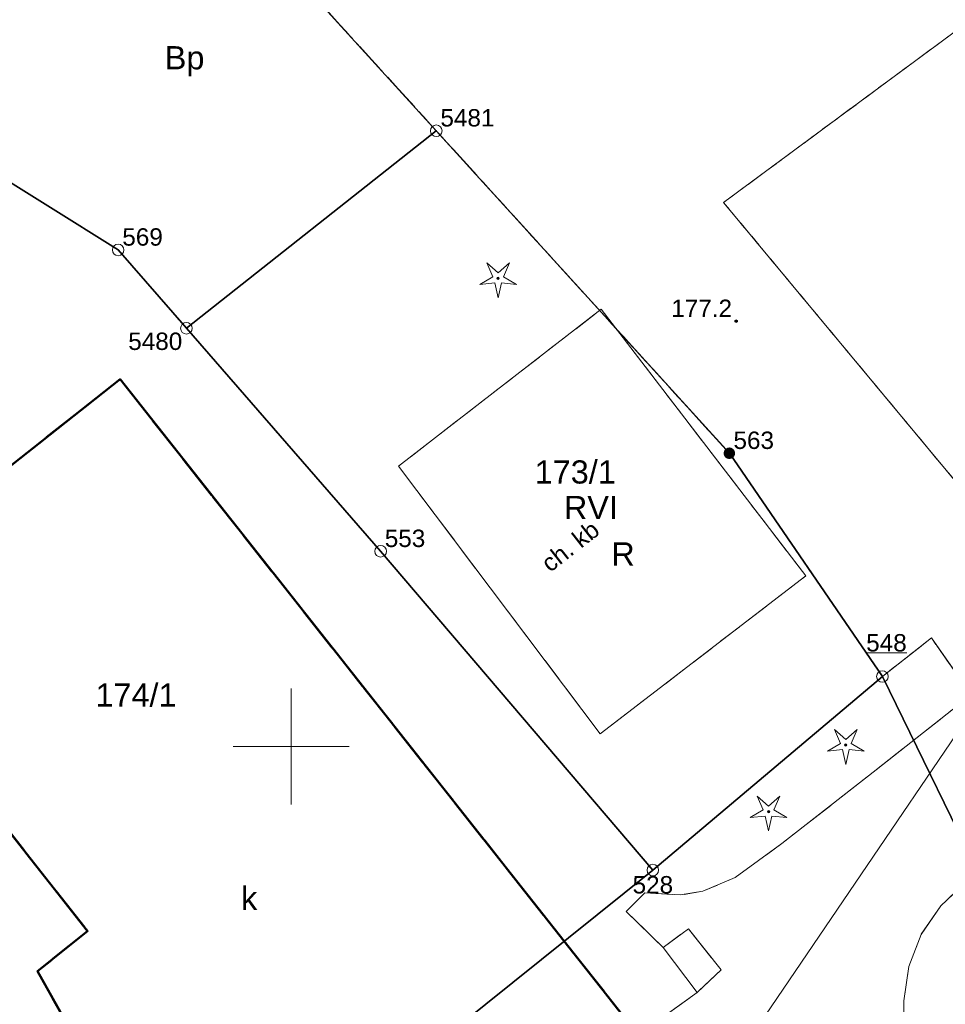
# Model space of a CAD drawing. Header units: millimetres. Extents: x 6505374 to 6517269, y 5595210 to 5612711.
# Tile 160 of 256: x 6513638 to 6513678, y 5608939 to 5608981. Entities that reach past the tile are written whole.
import ezdxf
from ezdxf.enums import TextEntityAlignment as Align

# ---------------------------------------------------------------- set-up
doc = ezdxf.new("R2010")
doc.units = ezdxf.units.MM
for name, pattern in [('ACAD_ISO02W100', [15, 12, -3]), ('EGBB01', [4, 2, 0, 2]), ('EGBK02', [4, 1.5, -0.5, 1.5, -0.5]), ('EGBU01', [2, 0.5, -0.5, 0.5, -0.5]), ('OTKC_A05', [1.5, 1, -0.5]), ('OTKJ_A05', [2, 1.5, -0.5]), ('OTKU_A05', [2, 1.5, -0.5])]:
    doc.linetypes.add(name, pattern=pattern)
for name, color, linetype, lineweight, true_color in [('Budynki EGiB', 18, 'Continuous', 0, 0x0a0909), ('Kontury klasyfikacyjne', 82, 'Continuous', 0, 0x24bc24), ('Krzyże', 18, 'Continuous', 0, 0x0a0909), ('Przewody kanalizacyjne', 36, 'Continuous', 0, 0x803300), ('Schody', 18, 'Continuous', 0, 0x0a0909), ('Użytki gruntowe', 96, 'Continuous', 0, 0x008000), ('Zagospodarowanie terenu (punkty)', 96, 'Continuous', 0, 0x008000)]:
    doc.layers.add(name, color=color, linetype=linetype, lineweight=lineweight, true_color=true_color)
for name, color, linetype, lineweight in [('Działki', 18, 'Continuous', 0), ('isa_V10520003E16E075_TUsr', 7, 'Continuous', 25), ('isa_V10520003E16E075_TUsr_19165818BF56C1D4', 5, 'OTKJ_A05', 25), ('Komunikacja (obszary)', 18, 'Continuous', 0), ('Pikiety', 18, 'Continuous', 0), ('Punkty graniczne', 18, 'Continuous', 0), ('Punkty graniczne - numery', 7, 'Continuous', 0)]:
    doc.layers.add(name, color=color, linetype=linetype, lineweight=lineweight)
doc.styles.add('DOMYSLNA_CZCIONKA', font='arial.ttf')

# ---------------------------------------------------------------- blocks, each defined once
blk = doc.blocks.new('EGPG_PS05')
at = {"color": 18, "linetype": 'Continuous', "lineweight": 18, "true_color": 0x000000}
blk.add_circle((0, 0), 0.5, dxfattribs=at)
blk = doc.blocks.new('EGPG_PNS05')
at = {"linetype": 'ACAD_ISO02W100', "lineweight": 50, "true_color": 0xffffff}
h = blk.add_hatch(color=7, dxfattribs=at)
h.dxf.hatch_style = 1
h.paths.add_polyline_path([(-0.5, 0, 1), (0.5, 0, 1)])
at = {"linetype": 'ACAD_ISO02W100', "lineweight": 50, "true_color": 0x000000}
h = blk.add_hatch(color=18, dxfattribs=at)
h.dxf.hatch_style = 1
h.paths.add_polyline_path([(-0.09, 0, 1), (0.09, 0, 1)])
blk = doc.blocks.new('OTZG_P05')
at = {"linetype": 'ByBlock', "lineweight": 18, "true_color": 0x008000}
blk.add_hatch(color=96, dxfattribs=at).paths.add_polyline_path([(-0.1, 0, 1), (0.1, 0, 1)])
at = {"color": 96, "lineweight": 18, "true_color": 0x008000}
blk.add_lwpolyline([(-0.974, 1.341), (0, 0.48), (0.974, 1.341), (0.457, 0.148), (1.576, -0.512), (0.282, -0.389), (0, -1.658), (-0.282, -0.389), (-1.576, -0.512), (-0.457, 0.148), (-0.974, 1.341)], dxfattribs=at)
blk.add_circle((0, 0), 0.1, dxfattribs=at)
blk = doc.blocks.new('OTRN_P05')
at = {"layer": 'isa_V10520003E16E075_TUsr', "true_color": 0x0a0909, "transparency": 33554687}
h = blk.add_hatch(color=18, dxfattribs=at)
h.dxf.hatch_style = 1
h.paths.add_polyline_path([(0.09, 0, 1), (-0.09, 0, 1)])
at = {"layer": 'isa_V10520003E16E075_TUsr', "color": 18, "true_color": 0x0a0909}
blk.add_lwpolyline([(0.09, 0, 1), (-0.09, 0, 1)], format="xyb", close=True, dxfattribs=at)
at = {"layer": 'isa_V10520003E16E075_TUsr_19165818BF56C1D4', "color": 18, "true_color": 0x0a0909}
blk.add_circle((0, 0), 0.09, dxfattribs=at)

msp = doc.modelspace()

# ---------------------------------------------------------------- linework, layer by layer
at = {"layer": 'Budynki EGiB', "color": 7, "linetype": 'Continuous', "lineweight": 50, "true_color": 0xffffff, "flags": 128}
msp.add_lwpolyline([(6513656.952, 5608922.42), (6513662.273, 5608926.506), (6513657.839, 5608932.026), (6513662.847, 5608936.049), (6513664.97, 5608937.56), (6513642.62, 5608965.84), (6513630.2, 5608956.02), (6513641.22, 5608942.04), (6513639.06, 5608940.31), (6513645.53, 5608928.78), (6513646.37, 5608929.36), (6513652.19, 5608918.53), (6513656.952, 5608922.42)], close=True, dxfattribs=at)
at = {"layer": 'Budynki EGiB', "color": 18, "linetype": 'EGBB01', "lineweight": 50, "true_color": 0x0a0909, "flags": 128}
msp.add_lwpolyline([(6513656.952, 5608922.42), (6513662.273, 5608926.506), (6513657.839, 5608932.026), (6513662.847, 5608936.049), (6513664.97, 5608937.56), (6513642.62, 5608965.84), (6513630.2, 5608956.02), (6513641.22, 5608942.04), (6513639.06, 5608940.31), (6513645.53, 5608928.78), (6513646.37, 5608929.36), (6513652.19, 5608918.53), (6513656.952, 5608922.42)], close=True, dxfattribs=at)
at = {"layer": 'Działki', "color": 18, "linetype": 'Continuous', "lineweight": 25, "true_color": 0x000000, "flags": 128}
for points in [[(6513741.008, 5608954.627), (6513738.364, 5608957.428), (6513721.163, 5608979.408), (6513719.277, 5608981.873), (6513731.33, 5608991.721), (6513705.619, 5609040.821), (6513638.544, 5608996.181), (6513646.61, 5608987.17), (6513656.26, 5608976.56), (6513668.9, 5608962.65), (6513675.5, 5608953.02), (6513680.23, 5608943.33), (6513702.648, 5608956.55), (6513709.829, 5608946.629), (6513713.505, 5608942.212), (6513725.451, 5608927.784), (6513741.008, 5608954.627)], [(6513645.48, 5608968.04), (6513656.26, 5608976.56), (6513646.61, 5608987.17), (6513638.544, 5608996.181), (6513635.51, 5608999.57), (6513634.5, 5608998.64), (6513630.9, 5608995.84), (6513624.14, 5608991.46), (6513623.89, 5608991.3), (6513623.94, 5608991.25), (6513632.6, 5608977.85), (6513633.43, 5608977.12), (6513642.54, 5608971.42), (6513645.48, 5608968.04)], [(6513633.43, 5608977.12), (6513620.51, 5608968.66), (6513643.921, 5608927.267), (6513665.6, 5608944.67), (6513653.86, 5608958.42), (6513645.48, 5608968.04), (6513642.54, 5608971.42), (6513633.43, 5608977.12)], [(6513656.26, 5608976.56), (6513645.48, 5608968.04), (6513653.86, 5608958.42), (6513665.6, 5608944.67), (6513675.5, 5608953.02), (6513668.9, 5608962.65), (6513656.26, 5608976.56)], [(6513643.921, 5608927.267), (6513652.017, 5608913.705), (6513662.163, 5608897.411), (6513666.549, 5608889.446), (6513668.457, 5608885.625), (6513669.705, 5608882.603), (6513675.328, 5608862.569), (6513700.336, 5608888.857), (6513708.89, 5608894.18), (6513698.42, 5608910.36), (6513693.69, 5608917.87), (6513681.989, 5608939.962), (6513680.23, 5608943.33), (6513675.5, 5608953.02), (6513665.6, 5608944.67), (6513643.921, 5608927.267)]]:
    msp.add_lwpolyline(points, close=True, dxfattribs=at)
at = {"layer": 'Komunikacja (obszary)', "color": 18, "linetype": 'OTKU_A05', "lineweight": 18, "true_color": 0x000000, "flags": 128}
msp.add_lwpolyline([(6513737.152, 5608949.346), (6513721.671, 5608970.438), (6513720.59, 5608971.527), (6513719.242, 5608972.172), (6513717.767, 5608972.479), (6513716.276, 5608972.436), (6513714.857, 5608971.921), (6513712.242, 5608970.038), (6513710.395, 5608970.752), (6513708.931, 5608971.078), (6513707.443, 5608971.235), (6513705.922, 5608971.172), (6513704.466, 5608970.819), (6513703.036, 5608970.304), (6513701.684, 5608969.649), (6513700.41, 5608968.852), (6513675.228, 5608948.994), (6513671.17, 5608945.817), (6513669.143, 5608944.343), (6513667.762, 5608943.758), (6513666.779, 5608943.596), (6513665.261, 5608943.693), (6513664.45, 5608942.883), (6513666.048, 5608941.329), (6513667.133, 5608942.139), (6513668.541, 5608940.364), (6513667.513, 5608939.392), (6513664.97, 5608937.56), (6513669.384, 5608931.985), (6513667.826, 5608930.686), (6513668.264, 5608930.135), (6513667.959, 5608929.894), (6513667.804, 5608929.775), (6513668.767, 5608928.551), (6513668.85, 5608928.616), (6513669.437, 5608929.076), (6513670.969, 5608930.279), (6513676.63, 5608934.81), (6513676.402, 5608937.031), (6513676.428, 5608939.031), (6513676.635, 5608940.508), (6513677.17, 5608941.898), (6513678.022, 5608943.123), (6513679.101, 5608944.154), (6513685.707, 5608949.445), (6513703.551, 5608963.384), (6513713.841, 5608949.477), (6513726.724, 5608931.802), (6513730.436, 5608937.975), (6513733.973, 5608943.922), (6513737.152, 5608949.346)], close=True, dxfattribs=at)
at = {"layer": 'Komunikacja (obszary)', "color": 7, "linetype": 'Continuous', "lineweight": 18, "true_color": 0xffffff, "flags": 128}
msp.add_lwpolyline([(6513654.63, 5608962.09), (6513663.33, 5608950.55), (6513672.2, 5608957.36), (6513663.37, 5608968.86), (6513654.63, 5608962.09)], close=True, dxfattribs=at)
at = {"layer": 'Komunikacja (obszary)', "color": 18, "linetype": 'OTKC_A05', "lineweight": 18, "true_color": 0x000000, "flags": 128}
msp.add_lwpolyline([(6513654.63, 5608962.09), (6513663.33, 5608950.55), (6513672.2, 5608957.36), (6513663.37, 5608968.86), (6513654.63, 5608962.09)], close=True, dxfattribs=at)
at = {"layer": 'Komunikacja (obszary)', "color": 7, "linetype": 'Continuous', "lineweight": 18, "true_color": 0xffffff, "flags": 128}
for points in [[(6513700.41, 5608968.852), (6513675.228, 5608948.994), (6513671.17, 5608945.817), (6513669.143, 5608944.343), (6513667.762, 5608943.758), (6513666.779, 5608943.596), (6513665.261, 5608943.693), (6513664.45, 5608942.883), (6513666.048, 5608941.329), (6513667.133, 5608942.139), (6513668.541, 5608940.364), (6513667.513, 5608939.392), (6513664.97, 5608937.56)], [(6513676.402, 5608937.031), (6513676.428, 5608939.031), (6513676.635, 5608940.508), (6513677.17, 5608941.898), (6513678.022, 5608943.123), (6513679.101, 5608944.154), (6513685.707, 5608949.445), (6513703.551, 5608963.384), (6513713.841, 5608949.477), (6513726.724, 5608931.802)]]:
    msp.add_lwpolyline(points, dxfattribs=at)
at = {"layer": 'Kontury klasyfikacyjne', "color": 7, "linetype": 'Continuous', "lineweight": 18, "true_color": 0xffffff, "flags": 128}
for points in [[(6513731.96, 5608939.015), (6513741.008, 5608954.627), (6513738.364, 5608957.428), (6513721.163, 5608979.408), (6513719.277, 5608981.873), (6513731.33, 5608991.721), (6513705.619, 5609040.821), (6513638.544, 5608996.181), (6513646.61, 5608987.17), (6513656.26, 5608976.56), (6513668.9, 5608962.65), (6513675.5, 5608953.02), (6513677.611, 5608954.682), (6513683.997, 5608945.551), (6513689.276, 5608948.664), (6513702.648, 5608956.55), (6513698.857, 5608962.619), (6513709.485, 5608969.628), (6513731.96, 5608939.015)], [(6513665.6, 5608944.67), (6513675.5, 5608953.02), (6513668.9, 5608962.65), (6513656.26, 5608976.56), (6513645.48, 5608968.04), (6513653.86, 5608958.42), (6513665.6, 5608944.67)], [(6513677.611, 5608954.682), (6513675.5, 5608953.02), (6513680.23, 5608943.33), (6513681.989, 5608939.962), (6513693.69, 5608917.87), (6513698.42, 5608910.36), (6513700.533, 5608907.095), (6513708.89, 5608894.18), (6513720.295, 5608919.176), (6513700.068, 5608940.677), (6513709.829, 5608946.629), (6513702.648, 5608956.55), (6513689.276, 5608948.664), (6513683.997, 5608945.551), (6513677.611, 5608954.682)]]:
    msp.add_lwpolyline(points, close=True, dxfattribs=at)
at = {"layer": 'Kontury klasyfikacyjne', "color": 82, "linetype": 'EGBK02', "lineweight": 18, "true_color": 0x24bc24, "flags": 128}
for points in [[(6513731.96, 5608939.015), (6513741.008, 5608954.627), (6513738.364, 5608957.428), (6513721.163, 5608979.408), (6513719.277, 5608981.873), (6513731.33, 5608991.721), (6513705.619, 5609040.821), (6513638.544, 5608996.181), (6513646.61, 5608987.17), (6513656.26, 5608976.56), (6513668.9, 5608962.65), (6513675.5, 5608953.02), (6513677.611, 5608954.682), (6513683.997, 5608945.551), (6513689.276, 5608948.664), (6513702.648, 5608956.55), (6513698.857, 5608962.619), (6513709.485, 5608969.628), (6513731.96, 5608939.015)], [(6513665.6, 5608944.67), (6513675.5, 5608953.02), (6513668.9, 5608962.65), (6513656.26, 5608976.56), (6513645.48, 5608968.04), (6513653.86, 5608958.42), (6513665.6, 5608944.67)], [(6513677.611, 5608954.682), (6513675.5, 5608953.02), (6513680.23, 5608943.33), (6513681.989, 5608939.962), (6513693.69, 5608917.87), (6513698.42, 5608910.36), (6513700.533, 5608907.095), (6513708.89, 5608894.18), (6513720.295, 5608919.176), (6513700.068, 5608940.677), (6513709.829, 5608946.629), (6513702.648, 5608956.55), (6513689.276, 5608948.664), (6513683.997, 5608945.551), (6513677.611, 5608954.682)]]:
    msp.add_lwpolyline(points, close=True, dxfattribs=at)
at = {"layer": 'Krzyże', "color": 18, "linetype": 'Continuous', "lineweight": 18, "true_color": 0x0a0909, "flags": 128}
for points in [[(6513650, 5608947.5), (6513650, 5608952.5)], [(6513647.5, 5608950), (6513652.5, 5608950)]]:
    msp.add_lwpolyline(points, dxfattribs=at)
at = {"layer": 'Przewody kanalizacyjne', "color": 36, "linetype": 'Continuous', "lineweight": 18, "true_color": 0x803300, "flags": 128}
msp.add_lwpolyline([(6513707.004, 5608981.233), (6513684.922, 5608959.7), (6513668.637, 5608935.721), (6513681.183, 5608919.923), (6513692.887, 5608902.909), (6513699.621, 5608893.333), (6513703.012, 5608889.312), (6513706.914, 5608886.071)], dxfattribs=at)
at = {"layer": 'Punkty graniczne - numery', "color": 18, "linetype": 'Continuous', "lineweight": 0, "true_color": 0x000000, "flags": 128}
msp.add_lwpolyline([(6513675.5, 5608953.02), (6513674.801, 5608954.042), (6513676.549, 5608954.042)], dxfattribs=at)
at = {"layer": 'Punkty graniczne - numery'}
for p in [(6513656.26, 5608976.56), (6513642.54, 5608971.42), (6513645.48, 5608968.04), (6513668.9, 5608962.65), (6513653.86, 5608958.42), (6513675.5, 5608953.02), (6513665.6, 5608944.67)]:
    msp.add_point(p, dxfattribs=at)
at = {"layer": 'Schody', "color": 18, "linetype": 'Continuous', "lineweight": 18, "true_color": 0x0a0909, "flags": 128}
msp.add_lwpolyline([(6513666.048, 5608941.329), (6513667.513, 5608939.392), (6513668.541, 5608940.364), (6513667.133, 5608942.139), (6513666.048, 5608941.329)], close=True, dxfattribs=at)
at = {"layer": 'Użytki gruntowe', "color": 7, "linetype": 'Continuous', "lineweight": 18, "true_color": 0xffffff, "flags": 128}
for points in [[(6513656.26, 5608976.56), (6513668.9, 5608962.65), (6513675.5, 5608953.02), (6513677.611, 5608954.682), (6513683.997, 5608945.551), (6513689.276, 5608948.664), (6513668.649, 5608973.466), (6513704.735, 5609000.118), (6513719.277, 5608981.873), (6513731.33, 5608991.721), (6513705.619, 5609040.821), (6513638.544, 5608996.181), (6513646.61, 5608987.17), (6513656.26, 5608976.56)], [(6513731.96, 5608939.015), (6513741.008, 5608954.627), (6513738.364, 5608957.428), (6513721.163, 5608979.408), (6513719.277, 5608981.873), (6513704.735, 5609000.118), (6513668.649, 5608973.466), (6513689.276, 5608948.664), (6513702.648, 5608956.55), (6513698.857, 5608962.619), (6513709.485, 5608969.628), (6513731.96, 5608939.015)], [(6513635.51, 5608999.57), (6513634.5, 5608998.64), (6513630.9, 5608995.84), (6513624.14, 5608991.46), (6513623.89, 5608991.3), (6513623.94, 5608991.25), (6513632.6, 5608977.85), (6513633.43, 5608977.12), (6513642.54, 5608971.42), (6513645.48, 5608968.04), (6513656.26, 5608976.56), (6513646.61, 5608987.17), (6513638.544, 5608996.181), (6513635.51, 5608999.57)], [(6513633.43, 5608977.12), (6513620.51, 5608968.66), (6513643.921, 5608927.267), (6513652.017, 5608913.705), (6513662.163, 5608897.411), (6513666.549, 5608889.446), (6513668.457, 5608885.625), (6513669.705, 5608882.603), (6513688.407, 5608893.499), (6513685.594, 5608898.351), (6513700.533, 5608907.095), (6513698.42, 5608910.36), (6513693.69, 5608917.87), (6513681.989, 5608939.962), (6513680.23, 5608943.33), (6513675.5, 5608953.02), (6513665.6, 5608944.67), (6513653.86, 5608958.42), (6513645.48, 5608968.04), (6513642.54, 5608971.42), (6513633.43, 5608977.12)], [(6513665.6, 5608944.67), (6513675.5, 5608953.02), (6513668.9, 5608962.65), (6513656.26, 5608976.56), (6513645.48, 5608968.04), (6513653.86, 5608958.42), (6513665.6, 5608944.67)], [(6513677.611, 5608954.682), (6513675.5, 5608953.02), (6513680.23, 5608943.33), (6513681.989, 5608939.962), (6513693.69, 5608917.87), (6513698.42, 5608910.36), (6513700.533, 5608907.095), (6513708.89, 5608894.18), (6513720.295, 5608919.176), (6513700.068, 5608940.677), (6513709.829, 5608946.629), (6513702.648, 5608956.55), (6513689.276, 5608948.664), (6513683.997, 5608945.551), (6513677.611, 5608954.682)]]:
    msp.add_lwpolyline(points, close=True, dxfattribs=at)
at = {"layer": 'Użytki gruntowe', "color": 96, "linetype": 'EGBU01', "lineweight": 18, "true_color": 0x008000, "flags": 128}
for points in [[(6513656.26, 5608976.56), (6513668.9, 5608962.65), (6513675.5, 5608953.02), (6513677.611, 5608954.682), (6513683.997, 5608945.551), (6513689.276, 5608948.664), (6513668.649, 5608973.466), (6513704.735, 5609000.118), (6513719.277, 5608981.873), (6513731.33, 5608991.721), (6513705.619, 5609040.821), (6513638.544, 5608996.181), (6513646.61, 5608987.17), (6513656.26, 5608976.56)], [(6513731.96, 5608939.015), (6513741.008, 5608954.627), (6513738.364, 5608957.428), (6513721.163, 5608979.408), (6513719.277, 5608981.873), (6513704.735, 5609000.118), (6513668.649, 5608973.466), (6513689.276, 5608948.664), (6513702.648, 5608956.55), (6513698.857, 5608962.619), (6513709.485, 5608969.628), (6513731.96, 5608939.015)], [(6513635.51, 5608999.57), (6513634.5, 5608998.64), (6513630.9, 5608995.84), (6513624.14, 5608991.46), (6513623.89, 5608991.3), (6513623.94, 5608991.25), (6513632.6, 5608977.85), (6513633.43, 5608977.12), (6513642.54, 5608971.42), (6513645.48, 5608968.04), (6513656.26, 5608976.56), (6513646.61, 5608987.17), (6513638.544, 5608996.181), (6513635.51, 5608999.57)], [(6513633.43, 5608977.12), (6513620.51, 5608968.66), (6513643.921, 5608927.267), (6513652.017, 5608913.705), (6513662.163, 5608897.411), (6513666.549, 5608889.446), (6513668.457, 5608885.625), (6513669.705, 5608882.603), (6513688.407, 5608893.499), (6513685.594, 5608898.351), (6513700.533, 5608907.095), (6513698.42, 5608910.36), (6513693.69, 5608917.87), (6513681.989, 5608939.962), (6513680.23, 5608943.33), (6513675.5, 5608953.02), (6513665.6, 5608944.67), (6513653.86, 5608958.42), (6513645.48, 5608968.04), (6513642.54, 5608971.42), (6513633.43, 5608977.12)], [(6513665.6, 5608944.67), (6513675.5, 5608953.02), (6513668.9, 5608962.65), (6513656.26, 5608976.56), (6513645.48, 5608968.04), (6513653.86, 5608958.42), (6513665.6, 5608944.67)], [(6513677.611, 5608954.682), (6513675.5, 5608953.02), (6513680.23, 5608943.33), (6513681.989, 5608939.962), (6513693.69, 5608917.87), (6513698.42, 5608910.36), (6513700.533, 5608907.095), (6513708.89, 5608894.18), (6513720.295, 5608919.176), (6513700.068, 5608940.677), (6513709.829, 5608946.629), (6513702.648, 5608956.55), (6513689.276, 5608948.664), (6513683.997, 5608945.551), (6513677.611, 5608954.682)]]:
    msp.add_lwpolyline(points, close=True, dxfattribs=at)

# ---------------------------------------------------------------- block references
at = {"layer": 'Pikiety', "color": 18, "true_color": 0x000000, "xscale": 0.5, "yscale": 0.5, "zscale": 0.5}
msp.add_blockref('OTRN_P05', (6513669.192, 5608968.348), dxfattribs=at)
at = {"layer": 'Punkty graniczne', "color": 18, "true_color": 0x000000, "xscale": 0.5, "yscale": 0.5, "zscale": 0.5}
for name, p in [('EGPG_PS05', (6513656.26, 5608976.56)), ('EGPG_PS05', (6513642.54, 5608971.42)), ('EGPG_PS05', (6513645.48, 5608968.04)), ('EGPG_PNS05', (6513668.9, 5608962.65)), ('EGPG_PS05', (6513653.86, 5608958.42)), ('EGPG_PS05', (6513675.5, 5608953.02)), ('EGPG_PS05', (6513665.6, 5608944.67))]:
    msp.add_blockref(name, p, dxfattribs=at)
at = {"layer": 'Zagospodarowanie terenu (punkty)', "color": 96, "true_color": 0x008000, "xscale": 0.5, "yscale": 0.5, "zscale": 0.5}
for p in [(6513658.927, 5608970.189), (6513673.92, 5608950.06), (6513670.59, 5608947.19)]:
    msp.add_blockref('OTZG_P05', p, dxfattribs=at)

# ---------------------------------------------------------------- texts
at = {"layer": 'Budynki EGiB', "color": 18, "true_color": 0x0a0909, "style": 'DOMYSLNA_CZCIONKA'}
msp.add_text('k', height=1, dxfattribs=at).set_placement((6513648.187, 5608943.454), align=Align.MIDDLE_CENTER)
at = {"layer": 'Działki', "color": 18, "true_color": 0x000000, "style": 'DOMYSLNA_CZCIONKA'}
for s, p in [('173/1', (6513662.252, 5608961.843)), ('174/1', (6513643.306, 5608952.221))]:
    msp.add_text(s, height=1, dxfattribs=at).set_placement(p, align=Align.MIDDLE_CENTER)
at = {"layer": 'Komunikacja (obszary)', "color": 18, "true_color": 0x0a0909, "style": 'DOMYSLNA_CZCIONKA'}
msp.add_text('ch. kb', height=0.75, rotation=38, dxfattribs=at).set_placement((6513662.037, 5608958.641), align=Align.MIDDLE_CENTER)
at = {"layer": 'Kontury klasyfikacyjne', "color": 82, "true_color": 0x24bc24, "style": 'DOMYSLNA_CZCIONKA'}
msp.add_text('RVI', height=1, dxfattribs=at).set_placement((6513662.929, 5608960.308), align=Align.MIDDLE_CENTER)
at = {"layer": 'Pikiety', "color": 18, "true_color": 0x0a0909, "style": 'DOMYSLNA_CZCIONKA'}
msp.add_text('177.2', height=0.75, dxfattribs=at).set_placement((6513667.704, 5608968.902), align=Align.MIDDLE_CENTER)
at = {"layer": 'Punkty graniczne - numery', "color": 96, "true_color": 0x008000, "style": 'DOMYSLNA_CZCIONKA'}
for s, p in [('5481', (6513657.602, 5608977.12)), ('569', (6513643.591, 5608971.98)), ('5480', (6513644.138, 5608967.48)), ('563', (6513669.951, 5608963.21)), ('553', (6513654.911, 5608958.98)), ('548', (6513675.675, 5608954.475)), ('528', (6513665.6, 5608944.037))]:
    msp.add_text(s, height=0.75, dxfattribs=at).set_placement(p, align=Align.MIDDLE_CENTER)
at = {"layer": 'Użytki gruntowe', "color": 96, "true_color": 0x008000, "style": 'DOMYSLNA_CZCIONKA'}
for s, p in [('Bp', (6513645.404, 5608979.71)), ('R', (6513664.313, 5608958.308))]:
    msp.add_text(s, height=1, dxfattribs=at).set_placement(p, align=Align.MIDDLE_CENTER)

doc.saveas('drawing.dxf')
